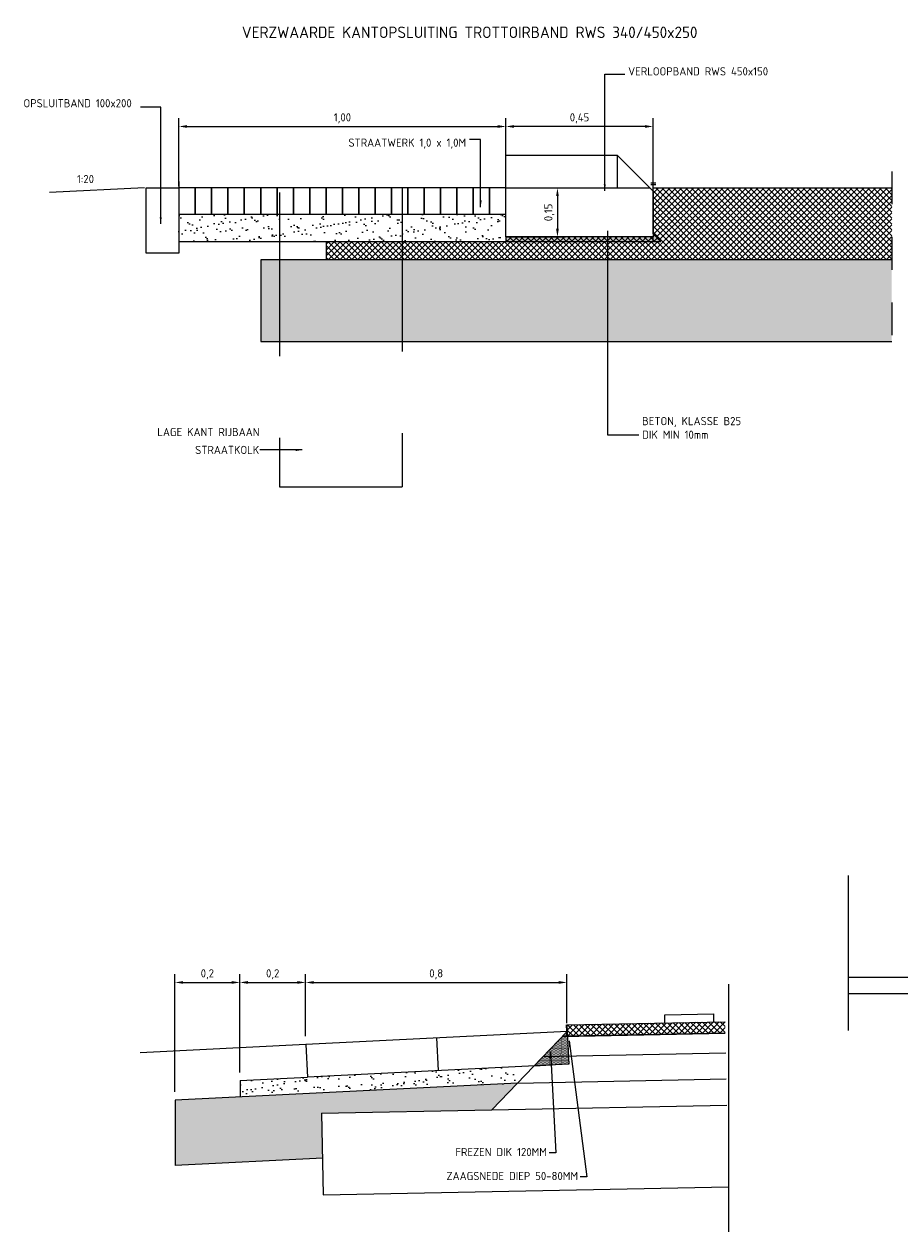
# Model space of a CAD drawing. Header units: metres. Extents: x 116.5 to 132.5, y 154.9 to 158.6.
# Tile 2 of 3: x 120.6 to 123.3, y 154.9 to 158.6. Entities that reach past the tile are written whole.
import ezdxf
from ezdxf.enums import TextEntityAlignment as Align

# ---------------------------------------------------------------- set-up
doc = ezdxf.new("R2010")
doc.units = ezdxf.units.M
for name, pattern in [('Hidden', [7.14375, 4.7625, -2.38125]), ('PROFIEL', [3.9, 3, -0.3, 0.3, -0.3]), ('STIPPELFIJN', [0.375, 0.25, -0.125])]:
    doc.linetypes.add(name, pattern=pattern)
for name, color, linetype, lineweight in [('N-WE-VW-MARKERING_DWARS_DRIEHOEK_5070-G', 7, 'VW-HAAIETAND70-L-N', 35), ('X-XX-AL-T25', 7, 'Continuous', 25), ('X-XX-AL-T35', 7, 'Continuous', 35)]:
    doc.layers.add(name, color=color, linetype=linetype, lineweight=lineweight)
for name, color, linetype in [('WEG-NW-ARCERING18', 253, 'Continuous'), ('WEG-NW-BERM', 3, 'Continuous'), ('WEG-NW-DETAILS18', 7, 'Continuous'), ('WEG-NW-DETAILS35', 7, 'Continuous'), ('WEG-NW-DETAILS50', 7, 'Continuous'), ('WEG-NW-MARKERING_CONT', 7, 'Continuous'), ('WEG-NW-WERKGRENS', 10, 'PROFIEL'), ('WEG-XX-BEMATING25', 7, 'Continuous'), ('WEG-XX-BETOND', 7, 'Continuous'), ('WEG-XX-BETONNZ', 7, 'Hidden'), ('WEG-XX-MV', 8, 'Continuous'), ('WEG-XX-TEKST25', 7, 'Continuous'), ('WEG-XX-ZAAGSNEDE', 42, 'ZAAGSNEDE')]:
    doc.layers.add(name, color=color, linetype=linetype)
doc.styles.add('DIMENSIE', font='provutr.shx')
doc.styles.add('NLCS-ISO', font='NLCS-ISO.ttf')
doc.styles.add('NLCS-ISO-ANNOTATIEF-T25', font='NLCS-ISO.ttf', dxfattribs={"height": 2.5})
doc.styles.add('NLCS-ISO-ANNOTATIEF-T35', font='NLCS-ISO.ttf', dxfattribs={"height": 3.5})
doc.linetypes.add('VW-HAAIETAND70-L-N', pattern='A,0,-0.5,[149,NLCS.shx,S=1,R=0,X=-0.625,Y=0],-0.5', length=1)
doc.linetypes.add('ZAAGSNEDE', pattern='A,0.0001,-0.05,[203,BLOK.SHX,S=0.05,R=0,X=-0.05,Y=0],-0.1,[131,ltypeshp.shx,S=0.05,R=180,X=0.05,Y=0],-0.05', length=0.2001)
doc.dimstyles.new('NLCS-ISO', dxfattribs={"dimscale": 0.1, "dimtxt": 2.5, "dimasz": 2.5, "dimexe": 1.25, "dimexo": 0.25, "dimgap": 0.25, "dimtad": 1, "dimtxsty": 'NLCS-ISO', "dimcen": 2.5, "dimadec": 0, "dimazin": 0, "dimtfac": 1, "dimtmove": 0, "dimatfit": 3, "dimfxl": 0, "dimarcsym": 0})
doc.dimstyles.new('WVV10', dxfattribs={"dimscale": 0.02, "dimtxt": 1.25, "dimasz": 1, "dimexe": 0, "dimexo": 2, "dimgap": 0.5, "dimtad": 1, "dimzin": 0, "dimdsep": 46, "dimtxsty": 'DIMENSIE', "dimcen": 0, "dimdle": 1.25, "dimclrd": 256, "dimclre": 256, "dimclrt": 256, "dimaunit": 2, "dimadec": 0, "dimazin": 0, "dimtfac": 1, "dimtix": 1, "dimtmove": 2, "dimatfit": 3, "dimfxl": 0, "dimtolj": 1, "dimtzin": 0, "dimarcsym": 0})

# ---------------------------------------------------------------- blocks, each defined once
blk = doc.blocks.new('*D6')
at = {"color": 0, "lineweight": -2}
for p, q in [((122.1099, 158.1049), (122.2924, 158.1049)), ((122.2674, 158.0799), (122.2674, 157.9799)), ((122.1099, 157.9549), (122.2924, 157.9549))]:
    blk.add_line(p, q, dxfattribs=at)
at = {"color": 0}
for points in [[(122.2633, 158.0799), (122.2716, 158.0799), (122.2674, 158.1049)], [(122.2633, 157.9799), (122.2716, 157.9799), (122.2674, 157.9549)]]:
    blk.add_solid(points, dxfattribs=at)
at = {"layer": 'DEFPOINTS', "color": 0}
for p in [(122.1049, 158.1049), (122.1049, 157.9549), (122.2674, 157.9549)]:
    blk.add_point(p, dxfattribs=at)
at = {"color": 0, "insert": (122.2424, 158.0299), "char_height": 0.025, "attachment_point": 5, "rotation": 90, "style": 'NLCS-ISO'}
blk.add_mtext('0,15', dxfattribs=at)
blk = doc.blocks.new('*D7')
at = {"color": 0, "lineweight": -2}
for p, q in [((121.1099, 158.1099), (121.1099, 158.3177)), ((122.1099, 158.1099), (122.1099, 158.3177)), ((121.1349, 158.2927), (122.0849, 158.2927))]:
    blk.add_line(p, q, dxfattribs=at)
at = {"color": 0}
for points in [[(121.1349, 158.2969), (121.1349, 158.2885), (121.1099, 158.2927)], [(122.0849, 158.2969), (122.0849, 158.2885), (122.1099, 158.2927)]]:
    blk.add_solid(points, dxfattribs=at)
at = {"layer": 'DEFPOINTS', "color": 0}
for p in [(122.1099, 158.2927), (121.1099, 158.1049), (122.1099, 158.1049)]:
    blk.add_point(p, dxfattribs=at)
at = {"color": 0, "insert": (121.6099, 158.3177), "char_height": 0.025, "attachment_point": 5, "style": 'NLCS-ISO'}
blk.add_mtext('1,00', dxfattribs=at)
blk = doc.blocks.new('*D3')
at = {"color": 0, "lineweight": -2}
for p, q in [((122.1099, 158.1099), (122.1099, 158.3177)), ((122.5599, 158.0999), (122.5599, 158.3177)), ((122.5349, 158.2927), (122.1349, 158.2927))]:
    blk.add_line(p, q, dxfattribs=at)
at = {"color": 0}
for points in [[(122.1349, 158.2969), (122.1349, 158.2885), (122.1099, 158.2927)], [(122.5349, 158.2969), (122.5349, 158.2885), (122.5599, 158.2927)]]:
    blk.add_solid(points, dxfattribs=at)
at = {"layer": 'DEFPOINTS', "color": 0}
for p in [(122.1099, 158.2927), (122.1099, 158.1049), (122.5599, 158.0949)]:
    blk.add_point(p, dxfattribs=at)
at = {"color": 0, "insert": (122.3349, 158.3177), "char_height": 0.025, "attachment_point": 5, "style": 'NLCS-ISO'}
blk.add_mtext('0,45', dxfattribs=at)
blk = doc.blocks.new('*D26')
at = {"color": 0, "lineweight": -2}
for p, q in [((121.4971, 155.5108), (121.4971, 155.7005)), ((122.2962, 155.5507), (122.2962, 155.7005)), ((121.5221, 155.6755), (122.2712, 155.6755))]:
    blk.add_line(p, q, dxfattribs=at)
at = {"color": 0}
for points in [[(121.5221, 155.6797), (121.5221, 155.6713), (121.4971, 155.6755)], [(122.2712, 155.6797), (122.2712, 155.6713), (122.2962, 155.6755)]]:
    blk.add_solid(points, dxfattribs=at)
at = {"layer": 'DEFPOINTS', "color": 0}
for p in [(122.2962, 155.6755), (122.2962, 155.5457), (121.4971, 155.5058)]:
    blk.add_point(p, dxfattribs=at)
at = {"color": 0, "insert": (121.8967, 155.7005), "char_height": 0.025, "attachment_point": 5, "style": 'NLCS-ISO'}
blk.add_mtext('0,8', dxfattribs=at)
blk = doc.blocks.new('*D27')
at = {"color": 0, "lineweight": -2}
for p, q in [((121.2962, 155.4006), (121.2962, 155.7005)), ((121.4971, 155.5108), (121.4971, 155.7005)), ((121.3212, 155.6755), (121.4721, 155.6755))]:
    blk.add_line(p, q, dxfattribs=at)
at = {"color": 0}
for points in [[(121.3212, 155.6797), (121.3212, 155.6713), (121.2962, 155.6755)], [(121.4721, 155.6797), (121.4721, 155.6713), (121.4971, 155.6755)]]:
    blk.add_solid(points, dxfattribs=at)
at = {"layer": 'DEFPOINTS', "color": 0}
for p in [(121.4971, 155.6755), (121.4971, 155.5058), (121.2962, 155.3956)]:
    blk.add_point(p, dxfattribs=at)
at = {"color": 0, "insert": (121.3967, 155.7005), "char_height": 0.025, "attachment_point": 5, "style": 'NLCS-ISO'}
blk.add_mtext('0,2', dxfattribs=at)
blk = doc.blocks.new('*D28')
at = {"color": 0, "lineweight": -2}
for p, q in [((121.0976, 155.3406), (121.0976, 155.7005)), ((121.2962, 155.4006), (121.2962, 155.7005)), ((121.1226, 155.6755), (121.2712, 155.6755))]:
    blk.add_line(p, q, dxfattribs=at)
at = {"color": 0}
for points in [[(121.1226, 155.6797), (121.1226, 155.6713), (121.0976, 155.6755)], [(121.2712, 155.6797), (121.2712, 155.6713), (121.2962, 155.6755)]]:
    blk.add_solid(points, dxfattribs=at)
at = {"layer": 'DEFPOINTS', "color": 0}
for p in [(121.2962, 155.6755), (121.2962, 155.3956), (121.0976, 155.3356)]:
    blk.add_point(p, dxfattribs=at)
at = {"color": 0, "insert": (121.1969, 155.7005), "char_height": 0.025, "attachment_point": 5, "style": 'NLCS-ISO'}
blk.add_mtext('0,2', dxfattribs=at)

msp = doc.modelspace()

# ---------------------------------------------------------------- hatches: boundary and pattern name
at = {"layer": 'WEG-NW-ARCERING18'}
h = msp.add_hatch(dxfattribs=at)
h.set_pattern_fill('ANSI37', color=256, scale=0.004, style=0)
h.set_pattern_definition([(45, (113.870624, 14.605585), (-0.0089802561, 0.0089802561), []), (135, (113.870624, 14.605585), (-0.0089802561, -0.0089802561), [])])
h.paths.add_polyline_path([(122.1849, 157.9409), (121.8399, 157.9409), (121.5599, 157.9409), (121.5599, 157.8849), (122.1849, 157.8849)])
h.paths.add_polyline_path([(122.5599, 157.9409), (122.3399, 157.9409), (122.1849, 157.9409), (122.1849, 157.8849), (122.5599, 157.8849)])
h.paths.add_polyline_path([(123.2899, 158.1049), (122.5599, 158.1049), (122.5599, 158.0549), (122.5599, 158.0249), (122.5599, 157.9649), (122.5839, 157.9409), (122.5599, 157.9409), (122.5599, 157.8849), (123.2899, 157.8849)])
h = msp.add_hatch(dxfattribs=at)
h.set_pattern_fill('AR-SAND', color=256, scale=0.001, angle=2.8624, style=0)
h.set_pattern_definition([(40.362405, (-2.96935, 0), (-0.004042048, 0.04880036), [0, -0.038608, 0, -0.04318, 0, -0.041275]), (10.362405, (-2.96935, 0), (0.04131659, 0.073837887), [0, -0.020828, 0, -0.034798, 0, -0.013335]), (330.362405, (-3.000552, -0.00156), (0.078993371, 0.004093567), [0, -0.0127, 0, -0.04572, 0, -0.05969]), (320.362405, (-3.00055, -0.00156), (0.075147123, 0.026078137), [0, -0.00635, 0, -0.029972, 0, -0.03429])])
h.paths.add_polyline_path([(121.7349, 158.0249), (121.1099, 158.0249), (121.1099, 157.9409), (121.5599, 157.9409), (121.7349, 157.9409)])
h.paths.add_polyline_path([(122.1099, 158.0249), (121.7349, 158.0249), (121.7349, 157.9409), (122.1099, 157.9409)])
h = msp.add_hatch(dxfattribs=at)
h.set_pattern_fill('DOTS', color=256, scale=0.002, style=0)
h.set_pattern_definition([(0, (124.4001344, 151.3734823), (0.0015875, 0.003175), [0, -0.003175])])
h.paths.add_polyline_path([(122.5599, 157.9649), (122.5599, 157.9549), (122.5599, 157.9409), (122.5839, 157.9409)])
h.paths.add_polyline_path([(122.5599, 157.9549), (122.1099, 157.9549), (122.1099, 157.9409), (122.5599, 157.9409)])
h = msp.add_hatch(dxfattribs=at)
h.set_pattern_fill('ANSI37', color=256, scale=0.004, style=0)
h.set_pattern_definition([(45, (113.870624, 14.581585), (-0.0089802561, 0.0089802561), []), (135, (113.870624, 14.581585), (-0.0089802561, -0.0089802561), [])])
h.paths.add_polyline_path([(122.5599, 157.9549), (122.1099, 157.9549), (122.1099, 157.9409), (122.5599, 157.9409)])
h.paths.add_polyline_path([(122.5599, 157.9649), (122.5599, 157.9549), (122.5599, 157.9409), (122.5839, 157.9409)])
h = msp.add_hatch(dxfattribs=at)
h.set_pattern_fill('HEX', color=256, scale=0.002, style=0)
h.set_pattern_definition([(360, (113.870624, 14.605585), (5e-18, 0.01099852), [0.00635, -0.0127]), (120, (113.870624, 14.605585), (-0.0095249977, -0.00549926), [0.00635, -0.0127]), (60, (113.876974, 14.605585), (-0.0095249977, 0.00549926), [0.00635, -0.0127])])
h.paths.add_polyline_path([(122.1849, 157.8849), (121.3599, 157.8849), (121.3599, 157.6349), (122.1849, 157.6349)])
h.paths.add_polyline_path([(122.5599, 157.8849), (122.1849, 157.8849), (122.1849, 157.6349), (122.5599, 157.6349)])
h.paths.add_polyline_path([(123.2899, 157.8849), (122.5599, 157.8849), (122.5599, 157.6349), (123.2899, 157.6349)])
h = msp.add_hatch(dxfattribs=at)
h.set_pattern_fill('ANSI37', color=256, scale=0.004, angle=1.1458, style=0)
h.set_pattern_definition([(46.14576, (112.280076, 149.795975), (-0.00915803, 0.008798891), []), (136.14576, (112.280076, 149.795975), (-0.008798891, -0.00915803), [])])
h.paths.add_polyline_path([(122.7808, 155.5204), (122.7801, 155.5554), (122.2962, 155.5457), (122.2979, 155.5108)])
h = msp.add_hatch(dxfattribs=at)
h.set_pattern_fill('DOTS', color=256, scale=0.0025, style=0)
h.set_pattern_definition([(0, (112.178354, 149.9624346), (0.001984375, 0.00396875), [0, -0.00396875])])
h.paths.add_polyline_path([(122.2971, 155.5258), (122.1961, 155.4206), (122.3021, 155.4259)])
h = msp.add_hatch(dxfattribs=at)
h.set_pattern_fill('AR-SAND', color=256, scale=0.001, angle=2.8624, style=0)
h.set_pattern_definition([(40.3624, (112.178354, 149.962435), (-0.00404205, 0.04880036), [0, -0.038608, 0, -0.04318, 0, -0.041275]), (10.3624, (112.178354, 149.962435), (0.0413166, 0.0738379), [0, -0.020828, 0, -0.034798, 0, -0.013335]), (330.3624, (112.14715, 149.960874), (0.07899337, 0.00409357), [0, -0.0127, 0, -0.04572, 0, -0.05969]), (320.3624, (112.14715, 149.960874), (0.07514712, 0.02607814), [0, -0.00635, 0, -0.029972, 0, -0.03429])])
h.paths.add_polyline_path([(122.1961, 155.4206), (121.5031, 155.3859), (121.2971, 155.3756), (121.2971, 155.3256), (122.1456, 155.368)])
h = msp.add_hatch(dxfattribs=at)
h.set_pattern_fill('HEX', color=256, scale=0.002, angle=2.8624, style=0)
h.set_pattern_definition([(2.8624, (112.178354, 149.962435), (-0.00054924, 0.010984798), [0.00635, -0.0127]), (122.8624, (112.178354, 149.962435), (-0.009238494, -0.005968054), [0.00635, -0.0127]), (62.8624, (112.184696, 149.962752), (-0.009787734, 0.005016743), [0.00635, -0.0127])])
h.paths.add_polyline_path([(122.0669, 155.2861), (122.1456, 155.368), (121.0986, 155.3157), (121.0986, 155.1154), (121.5498, 155.138), (121.5464, 155.2757)])

# ---------------------------------------------------------------- linework, layer by layer
at = {"elevation": 2.2}
for points in [[(121.0099, 158.1049), (121.1099, 158.1049), (121.1099, 157.9049), (121.0099, 157.9049)], [(122.5599, 157.9549), (122.1099, 157.9549), (122.1099, 157.9409), (122.5599, 157.9409)]]:
    msp.add_lwpolyline(points, close=True, dxfattribs=at)
at = {"layer": 'N-WE-VW-MARKERING_DWARS_DRIEHOEK_5070-G', "flags": 128}
msp.add_lwpolyline([(122.2969, 155.5107), (122.2971, 155.5258), (122.2962, 155.5457)], dxfattribs=at)
at = {"layer": 'WEG-NW-ARCERING18', "elevation": 2.2}
for points in [[(122.5678, 158.1189), (122.553, 158.1189)], [(122.5678, 158.1139), (122.553, 158.1139)]]:
    msp.add_lwpolyline(points, dxfattribs=at)
at = {"layer": 'WEG-NW-BERM'}
msp.add_line((121.4981, 155.4858), (120.9912, 155.4605), dxfattribs=at)
at = {"layer": 'WEG-NW-DETAILS18', "linetype": 'STIPPELFIJN', "ltscale": 2}
for p, q in [((121.4174, 158.0909, 2.2), (121.4174, 157.1909, 2.2)), ((121.7924, 158.1049, 2.2), (121.7924, 157.1909, 2.2)), ((121.4174, 157.1909, 2.2), (121.7924, 157.1909, 2.2))]:
    msp.add_line(p, q, dxfattribs=at)
at = {"layer": 'WEG-NW-DETAILS35'}
for p, q in [((121.5599, 157.9409, 2.2), (121.5599, 157.8849, 2.2)), ((122.1456, 155.368), (121.0986, 155.3157)), ((121.2971, 155.3756), (121.5031, 155.3859)), ((121.2971, 155.3756), (121.2971, 155.3256)), ((121.0986, 155.3157), (121.0986, 155.1154)), ((121.5498, 155.138), (121.0986, 155.1154))]:
    msp.add_line(p, q, dxfattribs=at)
at = {"layer": 'WEG-NW-DETAILS35', "elevation": 2.2}
for points in [[(121.5599, 157.9409), (122.1099, 157.9409), (122.5839, 157.9409), (122.5599, 157.9649), (122.5599, 158.0249), (122.5599, 158.0549), (122.5599, 158.1049)], [(123.2899, 157.8849), (121.3599, 157.8849), (121.3599, 157.6349), (123.2899, 157.6349)]]:
    msp.add_lwpolyline(points, dxfattribs=at)
at = {"layer": 'WEG-NW-DETAILS50'}
msp.add_line((121.0049, 158.1049), (120.7143, 158.0904), dxfattribs=at)
at = {"layer": 'WEG-NW-DETAILS50', "elevation": 2.2, "flags": 128}
msp.add_lwpolyline([(122.5599, 158.1049), (123.2899, 158.1049)], dxfattribs=at)
at = {"layer": 'WEG-NW-MARKERING_CONT'}
for p, q in [((122.5956, 155.5767), (122.7456, 155.5797)), ((122.5961, 155.5517), (122.5956, 155.5767)), ((122.7461, 155.5547), (122.7456, 155.5797))]:
    msp.add_line(p, q, dxfattribs=at)
at = {"layer": 'WEG-NW-WERKGRENS', "ltscale": 0.02}
msp.add_line((123.2899, 158.1549, 2.2), (123.2899, 157.5933, 2.2), dxfattribs=at)
at = {"layer": 'WEG-NW-WERKGRENS'}
msp.add_line((123.1575, 155.5285), (123.1575, 156.0025), dxfattribs=at)
at = {"layer": 'WEG-NW-WERKGRENS', "ltscale": 0.5}
msp.add_line((122.7904, 155.6698), (122.7904, 154.9129), dxfattribs=at)
at = {"layer": 'WEG-XX-BETOND'}
for p, q in [((122.1099, 158.0349, 2.2), (122.1099, 158.1049, 2.2)), ((122.5599, 158.0549, 2.2), (122.5599, 158.0999, 2.2)), ((123.1575, 155.6921), (124.2518, 155.6921)), ((123.1575, 155.6421), (124.2518, 155.6421)), ((122.2971, 155.5258), (121.4981, 155.4858)), ((122.2971, 155.5258), (122.3021, 155.4259)), ((122.7808, 155.5204), (122.2979, 155.5108)), ((121.4981, 155.4858), (121.5031, 155.3859)), ((122.3021, 155.4259), (121.5031, 155.3859)), ((122.1961, 155.4206), (122.2506, 155.4233))]:
    msp.add_line(p, q, dxfattribs=at)
at = {"layer": 'WEG-XX-BETOND', "linetype": 'Hidden', "ltscale": 0.2, "elevation": 2.2}
msp.add_lwpolyline([(122.5599, 158.0949), (122.5599, 157.9549), (122.1099, 157.9549), (122.1099, 158.2049), (122.4499, 158.2049)], close=True, dxfattribs=at)
msp.add_lwpolyline([(122.4499, 158.2049), (122.4499, 158.1049)], dxfattribs=at)
at = {"layer": 'WEG-XX-BETOND', "elevation": 2.2}
msp.add_lwpolyline([(121.1099, 158.1249), (121.1099, 157.9409), (121.5599, 157.9409)], dxfattribs=at)
for points in [[(121.1099, 158.0249), (121.1599, 158.0249), (121.1599, 158.1049), (121.1099, 158.1049), (121.1099, 158.0349)], [(121.1599, 158.0249), (121.2099, 158.0249), (121.2099, 158.1049), (121.1599, 158.1049), (121.1599, 158.0349)], [(121.2099, 158.0249), (121.2599, 158.0249), (121.2599, 158.1049), (121.2099, 158.1049), (121.2099, 158.0349)], [(121.2599, 158.0249), (121.3099, 158.0249), (121.3099, 158.1049), (121.2599, 158.1049), (121.2599, 158.0349)], [(121.3099, 158.0249), (121.3599, 158.0249), (121.3599, 158.1049), (121.3099, 158.1049), (121.3099, 158.0349)], [(121.3599, 158.0249), (121.4099, 158.0249), (121.4099, 158.1049), (121.3599, 158.1049), (121.3599, 158.0349)], [(121.4099, 158.0249), (121.4599, 158.0249), (121.4599, 158.1049), (121.4099, 158.1049), (121.4099, 158.0349)], [(121.4599, 158.0249), (121.5099, 158.0249), (121.5099, 158.1049), (121.4599, 158.1049), (121.4599, 158.0349)], [(121.5099, 158.0249), (121.5599, 158.0249), (121.5599, 158.1049), (121.5099, 158.1049), (121.5099, 158.0349)], [(121.5599, 158.0249), (121.6099, 158.0249), (121.6099, 158.1049), (121.5599, 158.1049), (121.5599, 158.0349)], [(121.6099, 158.0249), (121.6599, 158.0249), (121.6599, 158.1049), (121.6099, 158.1049), (121.6099, 158.0349)], [(121.6599, 158.0249), (121.7099, 158.0249), (121.7099, 158.1049), (121.6599, 158.1049), (121.6599, 158.0349)], [(121.7099, 158.0249), (121.7599, 158.0249), (121.7599, 158.1049), (121.7099, 158.1049), (121.7099, 158.0349)], [(121.7599, 158.0249), (121.8099, 158.0249), (121.8099, 158.1049), (121.7599, 158.1049), (121.7599, 158.0349)], [(121.8099, 158.0249), (121.8599, 158.0249), (121.8599, 158.1049), (121.8099, 158.1049), (121.8099, 158.0349)], [(121.8599, 158.0249), (121.9099, 158.0249), (121.9099, 158.1049), (121.8599, 158.1049), (121.8599, 158.0349)], [(121.9099, 158.0249), (121.9599, 158.0249), (121.9599, 158.1049), (121.9099, 158.1049), (121.9099, 158.0349)], [(121.9599, 158.0249), (122.0099, 158.0249), (122.0099, 158.1049), (121.9599, 158.1049), (121.9599, 158.0349)], [(122.0099, 158.0249), (122.0599, 158.0249), (122.0599, 158.1049), (122.0099, 158.1049), (122.0099, 158.0349)], [(122.0599, 158.0249), (122.1099, 158.0249), (122.1099, 158.1049), (122.0599, 158.1049), (122.0599, 158.0349)], [(122.5599, 158.0949), (122.5599, 157.9549), (122.1099, 157.9549), (122.1099, 158.1049), (122.5499, 158.1049)]]:
    msp.add_lwpolyline(points, close=True, dxfattribs=at)
at = {"layer": 'WEG-XX-BETOND', "flags": 128}
msp.add_lwpolyline([(122.2979, 155.5108), (122.2971, 155.5258), (122.2962, 155.5457), (122.7801, 155.5554)], dxfattribs=at)
at = {"layer": 'WEG-XX-BETONNZ'}
msp.add_line((121.8976, 155.5058), (121.9026, 155.4059), dxfattribs=at)
at = {"layer": 'WEG-XX-MV'}
for p, q in [((122.2962, 155.5457), (122.7801, 155.5554)), ((122.2971, 155.5258), (122.0669, 155.2861)), ((122.2824, 155.5105), (122.7808, 155.5204)), ((122.2237, 155.4493), (122.782, 155.4604)), ((122.1456, 155.368), (122.7836, 155.3805)), ((121.5464, 155.2757), (122.0669, 155.2861)), ((122.0669, 155.2861), (122.7852, 155.3005)), ((121.5464, 155.2757), (121.5514, 155.0257)), ((121.5514, 155.0257), (122.7902, 155.0505))]:
    msp.add_line(p, q, dxfattribs=at)
at = {"layer": 'WEG-XX-ZAAGSNEDE'}
msp.add_line((122.2971, 155.5258), (122.3011, 155.4458), dxfattribs=at)

# ---------------------------------------------------------------- texts
at = {"layer": 'X-XX-AL-T25', "style": 'NLCS-ISO-ANNOTATIEF-T25'}
msp.add_text('1:20', height=0.025, dxfattribs=at).set_placement((120.798, 158.1195))
msp.add_text('LAGE KANT RIJBAAN', height=0.025, dxfattribs=at).set_placement((121.2, 157.3584, 2.2), align=Align.MIDDLE)
at = {"layer": 'X-XX-AL-T25', "char_height": 0.025, "style": 'NLCS-ISO-ANNOTATIEF-T25'}
for s, insert, attachment_point in [('VERLOOPBAND RWS 450x150', (122.4837, 158.4613, 2.2), 4), ('OPSLUITBAND 100x200', (120.6346, 158.3638, 2.2), 4), ('STRAATWERK 1,0 x 1,0M', (121.9881, 158.2404, 2.2), 6), ('BETON, KLASSE B25\\PDIK MIN 10mm', (122.5264, 157.3377, 2.2), 7), ('\\A1;STRAATKOLK', (121.3555, 157.2912, 2.2), 9), ('FREZEN DIK 120MM', (122.235, 155.1694), 3), ('ZAAGSNEDE DIEP 50-80MM', (122.3303, 155.0962), 3)]:
    msp.add_mtext(s, dxfattribs=dict(at, insert=insert, attachment_point=attachment_point))
at = {"layer": 'X-XX-AL-T35', "style": 'NLCS-ISO-ANNOTATIEF-T35'}
msp.add_text('VERZWAARDE KANTOPSLUITING TROTTOIRBAND RWS 340/450x250 ', height=0.035, dxfattribs=at).set_placement((122.0096, 158.5807, 2.2), align=Align.MIDDLE)

# ---------------------------------------------------------------- dimensions: what is measured, and where the dimension line sits
dim = msp.add_linear_dim(base=(122.1099, 158.2927, 2.2), p1=(121.1099, 158.1049, 2.2), p2=(122.1099, 158.1049, 2.2), text='1,00', dimstyle='NLCS-ISO', override={"dimtxt": 0.25, "dimasz": 0.25, "dimexe": 0.25, "dimexo": 0.05, "dimgap": 0.1})
dim.commit()
dim.dimension.update_dxf_attribs({"geometry": '*D7', "text_midpoint": (121.6099, 158.3177, 2.2)})
for base, p1, p2, picture, middle in [((122.1099, 158.2927, 2.2), (122.5599, 158.0949, 2.2), (122.1099, 158.1049, 2.2), '*D3', (122.3349, 158.3177, 2.2)), ((121.2962, 155.6755), (121.0976, 155.3356), (121.2962, 155.3956), '*D28', (121.1969, 155.7005)), ((121.4971, 155.6755), (121.2962, 155.3956), (121.4971, 155.5058), '*D27', (121.3967, 155.7005)), ((122.2962, 155.6755), (121.4971, 155.5058), (122.2962, 155.5457), '*D26', (121.8967, 155.7005))]:
    dim = msp.add_linear_dim(base=base, p1=p1, p2=p2, dimstyle='NLCS-ISO', override={"dimtxt": 0.25, "dimasz": 0.25, "dimexe": 0.25, "dimexo": 0.05, "dimgap": 0.1})
    dim.commit()
    dim.dimension.update_dxf_attribs({"geometry": picture, "text_midpoint": middle})
dim = msp.add_linear_dim(base=(122.2674, 157.9549, 2.2), p1=(122.1049, 158.1049, 2.2), p2=(122.1049, 157.9549, 2.2), angle=90, dimstyle='NLCS-ISO', override={"dimtxt": 0.25, "dimasz": 0.25, "dimexe": 0.25, "dimexo": 0.05, "dimgap": 0.1})
dim.commit()
dim.dimension.update_dxf_attribs({"geometry": '*D6', "text_midpoint": (122.2424, 158.0299, 2.2)})

# ---------------------------------------------------------------- leaders
at = {"layer": 'WEG-XX-BEMATING25', "annotation_type": 0, "has_hookline": 1}
for points, hookline_direction, text_width in [([(122.4122, 158.0962, 2.2), (122.4122, 158.4522, 2.2), (122.4737, 158.4522, 2.2)], 0, 0.4325), ([(122.0325, 158.0465, 2.2), (122.0325, 158.2529, 2.2), (121.9981, 158.2529, 2.2)], 1, 0.3675), ([(122.421, 157.9735, 2.2), (122.421, 157.3502, 2.2), (122.5164, 157.3502, 2.2)], 0, 0.3038)]:
    msp.add_leader(points, dimstyle='WVV10', override={"dimgap": 0.5, "dimtad": 0}, dxfattribs=dict(at, hookline_direction=hookline_direction, text_width=text_width))
at = {"layer": 'WEG-XX-BEMATING25'}
for points in [[(121.0542, 157.9954, 2.2), (121.0542, 158.3513, 2.2), (120.9927, 158.3513, 2.2)], [(121.4872, 157.3037, 2.2), (121.3569, 157.3037, 2.2)]]:
    msp.add_leader(points, dimstyle='WVV10', override={"dimgap": 0.5, "dimtad": 0}, dxfattribs=at)
at = {"layer": 'WEG-XX-TEKST25', "annotation_type": 0, "has_hookline": 1, "hookline_direction": 1}
for points, text_width in [([(122.303, 155.4971), (122.3574, 155.0814), (122.3374, 155.0814)], 0.4025), ([(122.2459, 155.4644), (122.2621, 155.1546), (122.2421, 155.1546)], 0.2775)]:
    msp.add_leader(points, dimstyle='WVV10', override={"dimgap": 0.5, "dimtad": 0}, dxfattribs=dict(at, text_width=text_width))

doc.saveas('drawing.dxf')
